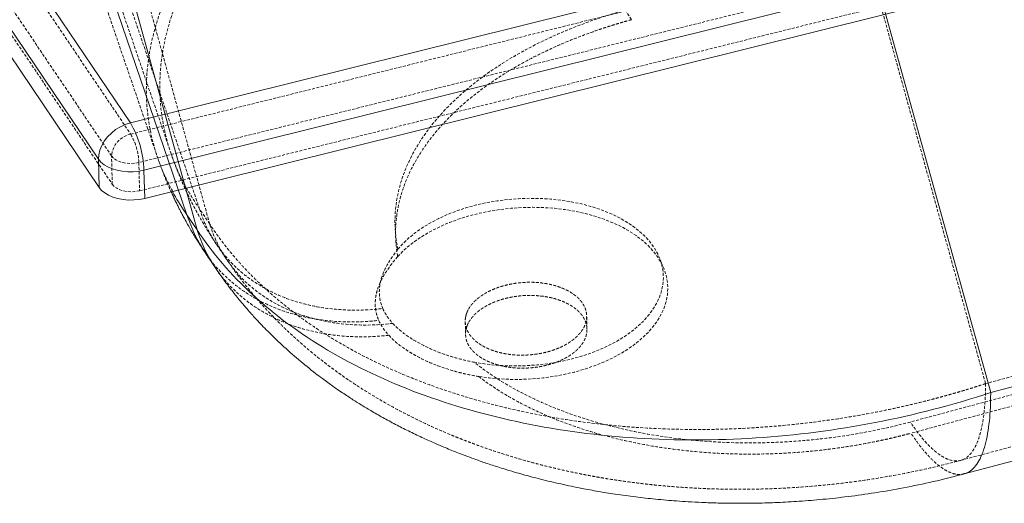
# Model space of a CAD drawing. Header units: millimetres. Extents: x -877 to 859, y -163 to 730.
# Tile 2 of 12: x -664 to -243, y -163 to 44. Entities that reach past the tile are written whole.
import ezdxf

# ---------------------------------------------------------------- set-up
doc = ezdxf.new("R2010")
doc.units = ezdxf.units.MM
doc.linetypes.add('SLD-Continue', pattern=[0])
doc.linetypes.add('SLD-Pointillée', pattern=[1.905, 1.27, -0.635])

msp = doc.modelspace()

# ---------------------------------------------------------------- linework, layer by layer
at = {"color": 7, "linetype": 'SLD-Continue', "lineweight": 15}
for p, q in [((-862.25, 363.32), (-616.82, -0.28)), ((-616.82, -0.28), (843.69, 363.31)), ((-630.46, -15.87), (-875.89, 347.74)), ((849.5, 343.06), (-611.01, -20.54)), ((-875.58, 335.63), (-630.15, -27.98)), ((-610.7, -32.65), (849.81, 330.95)), ((-630.15, -27.98), (-630.46, -15.87)), ((-611.01, -20.54), (-610.7, -32.65)), ((-588.28, -46.05), (-592.59, -39.67)), ((-584.86, -55.8), (-580.55, -62.18)), ((-39.89, -59.7), (-248.64, -115.78)), ((-259.94, -150.62), (-58.33, -96.46))]:
    msp.add_line(p, q, dxfattribs=at)
at = {"color": 7, "linetype": 'SLD-Pointillée', "lineweight": 0}
for p, q in [((-862.12, 358.48), (-616.69, -5.13)), ((-616.69, -5.13), (843.82, 358.47)), ((-624.88, -14.48), (-870.31, 349.13)), ((847.3, 346.32), (-613.21, -17.28)), ((-870, 337.02), (-624.57, -26.59)), ((-612.9, -29.39), (847.61, 334.21)), ((-686.61, 241.75), (-599.5, -13.18)), ((-692.29, 239.81), (-605.18, -15.12)), ((-673.77, 216.21), (-587.18, -37.23)), ((-582.87, -43.61), (-641.68, 168.67)), ((-306.63, 89.45), (-250.84, -111.96)), ((-624.57, -26.59), (-624.88, -14.48)), ((-613.21, -17.28), (-612.9, -29.39)), ((-582.87, -43.61), (-587.18, -37.23)), ((-579.88, -52.44), (-575.57, -58.83)), ((-42.09, -55.88), (-250.84, -111.96)), ((-91.72, -76.98), (-283.06, -128.39)), ((-421.41, -88.56), (-421.56, -82.89)), ((-91.46, -81.79), (-282.8, -133.19)), ((-473.51, -85.42), (-473.37, -90.94)), ((-261.5, -144.83), (-59.89, -90.66))]:
    msp.add_line(p, q, dxfattribs=at)
at = {"color": 8, "linetype": 'SLD-Continue', "lineweight": 15}
for p, q in [((-679.18, 213.77), (-592.59, -39.67)), ((-588.28, -46.05), (-647.09, 166.22)), ((-304.44, 85.62), (-248.64, -115.78))]:
    msp.add_line(p, q, dxfattribs=at)
at = {"color": 7, "linetype": 'SLD-Continue', "lineweight": 15, "flags": 128}
for points in [[(-630.46, -15.87), (-630.34, -13.93), (-629.88, -11.96), (-629.08, -9.99), (-627.98, -8.09), (-626.59, -6.29), (-624.96, -4.64), (-623.12, -3.18), (-621.11, -1.95), (-619, -0.98), (-616.82, -0.28)], [(-611.01, -20.54), (-613.26, -20.98), (-615.59, -21.21), (-617.95, -21.23), (-620.27, -21.02), (-622.49, -20.61), (-624.57, -19.99), (-626.45, -19.19), (-628.08, -18.21), (-629.43, -17.1), (-630.46, -15.87)], [(-630.15, -27.98), (-629.12, -29.21), (-627.77, -30.32), (-626.14, -31.3), (-624.26, -32.1), (-622.18, -32.72), (-619.96, -33.13), (-617.64, -33.34), (-615.29, -33.32), (-612.96, -33.09), (-610.7, -32.65)]]:
    msp.add_lwpolyline(points, dxfattribs=at)
at = {"color": 7, "linetype": 'SLD-Pointillée', "lineweight": 0, "flags": 128}
for points in [[(-613.21, -17.28), (-614.91, -17.59), (-616.67, -17.71), (-618.42, -17.61), (-620.1, -17.32), (-621.64, -16.84), (-622.98, -16.19), (-624.08, -15.39), (-624.88, -14.48)], [(-624.57, -26.59), (-623.77, -27.5), (-622.67, -28.3), (-621.33, -28.95), (-619.79, -29.43), (-618.11, -29.72), (-616.36, -29.82), (-614.6, -29.7), (-612.9, -29.39)], [(-502.32, -54.44), (-500.11, -51.95), (-497.6, -49.55), (-494.8, -47.27), (-491.73, -45.11), (-488.41, -43.09), (-484.85, -41.22), (-481.07, -39.51), (-477.11, -37.97), (-472.98, -36.61), (-468.7, -35.44), (-464.3, -34.46), (-459.82, -33.69), (-455.26, -33.12), (-450.67, -32.76), (-446.07, -32.61), (-441.48, -32.67), (-436.93, -32.94), (-432.45, -33.43), (-428.07, -34.12), (-423.81, -35.01), (-419.7, -36.1), (-415.75, -37.38), (-412, -38.85), (-408.47, -40.49), (-405.17, -42.29), (-402.13, -44.25), (-399.37, -46.36), (-396.89, -48.59), (-394.72, -50.94), (-392.87, -53.4), (-391.35, -55.94), (-390.16, -58.56), (-389.32, -61.24), (-388.83, -63.95), (-388.7, -66.7), (-388.91, -69.46), (-389.48, -72.21), (-390.4, -74.94), (-391.66, -77.63), (-393.26, -80.27), (-395.19, -82.84), (-397.43, -85.32), (-399.97, -87.7), (-402.8, -89.97), (-405.9, -92.12), (-409.25, -94.12), (-412.84, -95.98), (-416.63, -97.67), (-420.62, -99.19), (-424.77, -100.52), (-429.06, -101.67), (-433.47, -102.63), (-437.96, -103.38), (-442.52, -103.93), (-447.12, -104.26), (-451.72, -104.39), (-456.31, -104.3), (-460.85, -104.01), (-465.31, -103.5), (-469.68, -102.79)], [(-502.39, -57.57), (-500.01, -55.1), (-497.34, -52.73), (-494.38, -50.49), (-491.16, -48.37), (-487.7, -46.39), (-484.02, -44.57), (-480.13, -42.91), (-476.06, -41.42), (-471.83, -40.12), (-467.47, -39), (-463, -38.08), (-458.45, -37.36), (-453.84, -36.85), (-449.19, -36.55), (-444.55, -36.45), (-439.92, -36.57), (-435.34, -36.89), (-430.84, -37.42), (-426.44, -38.16), (-422.16, -39.1), (-418.03, -40.23), (-414.08, -41.55), (-410.32, -43.05), (-406.78, -44.73), (-403.47, -46.56), (-400.42, -48.55), (-397.65, -50.68), (-395.16, -52.94), (-392.98, -55.32), (-391.11, -57.8), (-389.57, -60.37), (-388.37, -63.01), (-387.51, -65.71), (-386.99, -68.45), (-386.83, -71.22), (-387.01, -74.01), (-387.55, -76.79), (-388.43, -79.54), (-389.66, -82.27), (-391.22, -84.94), (-393.1, -87.55), (-395.3, -90.07), (-397.81, -92.5), (-400.6, -94.82), (-403.66, -97.02), (-406.98, -99.08), (-410.54, -100.99), (-414.31, -102.75), (-418.28, -104.34), (-422.42, -105.75), (-426.7, -106.98), (-431.11, -108.01), (-435.62, -108.85), (-440.2, -109.48), (-444.83, -109.91), (-449.48, -110.13), (-454.12, -110.14), (-458.72, -109.94), (-463.27, -109.53), (-467.74, -108.91)]]:
    msp.add_lwpolyline(points, dxfattribs=at)
at = {"color": 7, "linetype": 'SLD-Continue', "lineweight": 15}
msp.add_arc((-653.95, -21.88), 42.95, 1.7975, 30.1871, dxfattribs=at)
at = {"color": 7, "linetype": 'SLD-Pointillée', "lineweight": 0}
for centre, radius, start, end in [((-614.53, -15.28), 10.38, 102.0119, 175.5815), ((-639.27, -18.17), 26.07, 1.9628, 30.0218)]:
    msp.add_arc(centre, radius, start, end, dxfattribs=at)
for points, knots in [([(-598.72, -29.66), (-600.1, -27), (-603.06, -21.3), (-606.29, -12.22), (-608.68, -2.57), (-609.94, 7.29), (-610.11, 17.28), (-609.18, 27.38), (-607.16, 37.55), (-604.04, 47.73), (-599.85, 57.89), (-594.6, 67.99), (-588.31, 77.98), (-581.02, 87.83), (-572.74, 97.49), (-563.52, 106.92), (-553.39, 116.08), (-542.39, 124.94), (-530.57, 133.46), (-517.98, 141.6), (-504.67, 149.33), (-490.71, 156.63), (-476.13, 163.43), (-461.02, 169.79), (-450.52, 173.59), (-445.24, 175.49)], [0, 0, 0, 0, 0.038363, 0.081934, 0.12565, 0.169292, 0.212868, 0.256503, 0.300122, 0.343732, 0.387319, 0.430947, 0.474622, 0.518192, 0.561859, 0.605633, 0.649209, 0.692937, 0.736842, 0.780429, 0.824228, 0.868294, 0.911876, 0.955739, 1, 1, 1, 1]), ([(-402.33, 43.88), (-404.69, 47.35), (-407.07, 51.28), (-411.82, 59.95), (-414.18, 64.69), (-418.8, 74.81), (-421.05, 80.19), (-425.39, 91.43), (-427.47, 97.28), (-431.38, 109.27), (-433.21, 115.4), (-436.57, 127.75), (-438.09, 133.96), (-440.79, 146.27), (-441.96, 152.36), (-443.9, 164.21), (-444.68, 169.98), (-445.24, 175.49)], [0, 0, 0, 0, 0.125, 0.125, 0.25, 0.25, 0.375, 0.375, 0.5, 0.5, 0.625, 0.625, 0.75, 0.75, 0.875, 0.875, 1, 1, 1, 1]), ([(-587.18, -37.23), (-589.07, -34.34), (-592.85, -28.59), (-597.22, -19.58), (-600.61, -10.35), (-602.92, -0.89), (-604.17, 8.75), (-604.34, 18.53), (-603.43, 28.4), (-601.45, 38.34), (-598.4, 48.29), (-594.3, 58.22), (-589.17, 68.09), (-583.02, 77.84), (-575.9, 87.46), (-567.74, 96.87), (-561.36, 103.6), (-557.44, 107.1), (-556.86, 107.63)], [0, 0, 0, 0, 0.06616, 0.132109, 0.197876, 0.263859, 0.329731, 0.395502, 0.461361, 0.527197, 0.593017, 0.658804, 0.724653, 0.790574, 0.856338, 0.922248, 0.988322, 1, 1, 1, 1]), ([(-502.32, -54.44), (-503.29, -49.95), (-503.71, -45.41), (-503.56, -40.86), (-503.37, -34.7), (-502.16, -28.53), (-499.95, -22.45), (-497.73, -16.37), (-494.52, -10.39), (-490.37, -4.61), (-486.22, 1.17), (-481.13, 6.74), (-475.2, 12.01), (-469.26, 17.27), (-462.48, 22.23), (-454.98, 26.78), (-447.48, 31.33), (-439.26, 35.49), (-430.47, 39.16), (-421.69, 42.84), (-412.33, 46.03), (-402.59, 48.69)], [2.123981, 2.123981, 2.123981, 2.123981, 2.266785, 2.266785, 2.266785, 2.459707, 2.459707, 2.459707, 2.652629, 2.652629, 2.652629, 2.845552, 2.845552, 2.845552, 3.038474, 3.038474, 3.038474, 3.231396, 3.231396, 3.231396, 3.424318, 3.424318, 3.424318, 3.424318]), ([(-402.33, 43.88), (-402.73, 43.77), (-403.54, 43.55), (-404.75, 43.21), (-405.96, 42.86), (-407.16, 42.51), (-408.36, 42.15), (-409.56, 41.79), (-410.75, 41.42), (-411.93, 41.05), (-413.11, 40.67), (-414.29, 40.29), (-415.46, 39.9), (-418.57, 38.84), (-423.55, 37.05), (-430.24, 34.38), (-436.72, 31.54), (-442.98, 28.52), (-449, 25.34), (-456.67, 20.89), (-465.6, 14.95), (-475.13, 7.28), (-483.41, -0.84), (-490.34, -9.36), (-495.86, -18.18), (-499.26, -25.73), (-501.22, -31.83), (-502.31, -36.43), (-503.03, -41.05), (-503.37, -45.67), (-503.32, -50.28), (-502.99, -53.79), (-502.63, -56.22), (-502.47, -57.12), (-502.39, -57.57)], [0, 0, 0, 0, 0.0063544, 0.0127063, 0.0190562, 0.0254043, 0.0317511, 0.0380971, 0.0444426, 0.050788, 0.0571337, 0.0634802, 0.0698277, 0.0761768, 0.1142033, 0.1521534, 0.1900506, 0.2279293, 0.2657551, 0.3035048, 0.378865, 0.4540472, 0.5290728, 0.6039697, 0.67877, 0.7535102, 0.7908655, 0.8282518, 0.8656399, 0.9030111, 0.9403937, 0.9778268, 0.9889162, 1, 1, 1, 1]), ([(-605.19, -15.11), (-604.63, -16.69), (-603.62, -19.56), (-602.13, -23.38), (-600.91, -26.3), (-600.03, -28.36), (-599.54, -29.43), (-599.37, -29.82)], [0, 0, 0, 0, 0.32111, 0.581142, 0.780398, 0.919498, 1, 1, 1, 1]), ([(-599.51, -13.17), (-598.97, -14.69), (-598, -17.46), (-596.56, -21.15), (-595.39, -23.96), (-594.46, -26.11), (-593.68, -27.85), (-592.94, -29.46), (-592.19, -31.04), (-591.44, -32.57), (-590.72, -34.02), (-590.02, -35.38), (-589.27, -36.81), (-588.31, -38.62), (-586.95, -41.06), (-585.11, -44.24), (-582.74, -48.13), (-580.89, -50.93), (-579.88, -52.44)], [0, 0, 0, 0, 0.111482, 0.201752, 0.270912, 0.319171, 0.35908, 0.398978, 0.438874, 0.477979, 0.514829, 0.549397, 0.581814, 0.625442, 0.689183, 0.772948, 0.876608, 1, 1, 1, 1]), ([(-587.18, -37.23), (-586.52, -39.32), (-585.76, -41.37), (-584.89, -43.35), (-584.01, -45.34), (-583.04, -47.27), (-581.95, -49.14), (-580.87, -51.01), (-579.69, -52.81), (-578.4, -54.54), (-577.11, -56.27), (-575.73, -57.93), (-574.25, -59.51), (-572.77, -61.1), (-571.2, -62.61), (-569.54, -64.03), (-567.87, -65.45), (-566.12, -66.8), (-564.29, -68.05), (-560.63, -70.56), (-556.63, -72.72), (-552.37, -74.5), (-548.1, -76.27), (-543.56, -77.67), (-538.82, -78.66), (-534.08, -79.66), (-529.14, -80.25), (-524.06, -80.43), (-519.08, -80.61), (-513.97, -80.39), (-508.81, -79.78)], [0.127397, 0.127397, 0.127397, 0.127397, 0.189897, 0.189897, 0.189897, 0.252397, 0.252397, 0.252397, 0.314897, 0.314897, 0.314897, 0.377397, 0.377397, 0.377397, 0.439897, 0.439897, 0.439897, 0.502397, 0.502397, 0.502397, 0.627397, 0.627397, 0.627397, 0.752397, 0.752397, 0.752397, 0.877397, 0.877397, 0.877397, 1, 1, 1, 1]), ([(-504.5, -86.16), (-509.67, -86.77), (-514.77, -86.99), (-519.75, -86.81), (-524.83, -86.63), (-529.78, -86.04), (-534.52, -85.04), (-539.26, -84.05), (-543.79, -82.65), (-548.06, -80.88), (-552.32, -79.1), (-556.32, -76.94), (-559.98, -74.43), (-561.82, -73.17), (-563.57, -71.83), (-565.23, -70.41), (-566.89, -68.98), (-568.47, -67.48), (-569.94, -65.89), (-571.42, -64.31), (-572.81, -62.65), (-574.09, -60.92), (-575.38, -59.19), (-576.57, -57.38), (-577.65, -55.52), (-578.73, -53.65), (-579.71, -51.72), (-580.58, -49.73), (-581.45, -47.75), (-582.22, -45.7), (-582.87, -43.61)], [0.127397, 0.127397, 0.127397, 0.127397, 0.25, 0.25, 0.25, 0.375, 0.375, 0.375, 0.5, 0.5, 0.5, 0.625, 0.625, 0.625, 0.6875, 0.6875, 0.6875, 0.75, 0.75, 0.75, 0.8125, 0.8125, 0.8125, 0.875, 0.875, 0.875, 0.9375, 0.9375, 0.9375, 1, 1, 1, 1]), ([(-250.84, -111.96), (-251.34, -112.12), (-252.33, -112.44), (-253.83, -112.93), (-255.33, -113.4), (-256.82, -113.87), (-258.32, -114.33), (-259.81, -114.78), (-261.31, -115.23), (-262.8, -115.67), (-264.29, -116.1), (-265.78, -116.52), (-267.26, -116.94), (-268.75, -117.35), (-270.23, -117.76), (-271.72, -118.16), (-273.2, -118.55), (-276.23, -119.34), (-280.81, -120.48), (-286.95, -121.91), (-293.05, -123.23), (-301.26, -124.87), (-311.57, -126.68), (-324.07, -128.47), (-336.56, -129.86), (-349.11, -130.86), (-361.6, -131.46), (-378.23, -131.73), (-398.81, -131.07), (-423.01, -128.69), (-446.46, -124.73), (-468.94, -119.23), (-490.25, -112.25), (-506.86, -105.25), (-519.36, -98.99), (-528.32, -93.96), (-536.86, -88.62), (-544.94, -82.99), (-552.55, -77.06), (-558.48, -71.9), (-562.97, -67.65), (-566.21, -64.39), (-569.33, -61.07), (-571.82, -58.25), (-573.74, -55.97), (-575.14, -54.25), (-576.51, -52.52), (-577.85, -50.77), (-579.15, -49), (-580.43, -47.22), (-581.67, -45.42), (-582.47, -44.21), (-582.87, -43.61)], [0, 0, 0, 0, 0.004012, 0.008012, 0.012001, 0.015978, 0.019944, 0.023899, 0.027842, 0.031774, 0.035695, 0.039605, 0.043503, 0.047389, 0.051265, 0.055128, 0.058981, 0.062822, 0.078753, 0.094523, 0.110132, 0.125582, 0.15717, 0.188272, 0.219809, 0.250899, 0.282343, 0.313465, 0.375956, 0.438397, 0.500797, 0.563167, 0.625518, 0.687861, 0.719033, 0.75023, 0.781359, 0.812615, 0.843757, 0.875031, 0.890557, 0.906142, 0.921787, 0.93749, 0.94525, 0.953024, 0.960815, 0.968621, 0.976442, 0.984279, 0.992132, 1, 1, 1, 1]), ([(-502.32, -54.44), (-504.02, -56.54), (-505.48, -58.63), (-507.87, -62.8), (-508.81, -64.89), (-509.59, -67.55), (-509.72, -68.08), (-509.95, -69.15), (-510.05, -69.69), (-510.26, -71.29), (-510.31, -72.36), (-510.18, -75.54), (-509.72, -77.66), (-508.81, -79.78)], [0, 0, 0, 0, 0.25, 0.25, 0.5, 0.5, 0.5625, 0.5625, 0.625, 0.625, 0.75, 0.75, 1, 1, 1, 1]), ([(-584.86, -55.73), (-584.78, -55.88), (-583.17, -58.66), (-578.98, -63.39), (-572.28, -69.73), (-564.47, -75.04), (-555.82, -79.36), (-546.39, -82.58), (-536.32, -84.7), (-526.83, -85.55), (-518.19, -85.57), (-513.08, -85.12), (-510.52, -84.89)], [0, 0, 0, 0, 0.006404, 0.124947, 0.24349, 0.362033, 0.480576, 0.599119, 0.717662, 0.836205, 0.918102, 1, 1, 1, 1]), ([(-575.58, -58.82), (-574.65, -60.18), (-573.01, -62.57), (-570.75, -65.63), (-569.03, -67.9), (-567.54, -69.81), (-565.95, -71.79), (-564.05, -74.08), (-562.04, -76.42), (-560.15, -78.55), (-558.24, -80.65), (-556.16, -82.85), (-553.7, -85.38), (-550.93, -88.12), (-546.71, -92.11), (-541.05, -97.12), (-535.37, -101.7), (-531.27, -104.82), (-528.86, -106.59), (-526.46, -108.31), (-523.32, -110.5), (-519.53, -113.03), (-515.19, -115.78), (-510.72, -118.48), (-505.83, -121.29), (-500.59, -124.12), (-495.13, -126.9), (-489.76, -129.47), (-484.64, -131.78), (-480.44, -133.58), (-477.12, -134.94), (-474.31, -136.05), (-471.2, -137.25), (-467.28, -138.7), (-462.5, -140.37), (-456.88, -142.22), (-450.54, -144.16), (-444.76, -145.78), (-439.72, -147.09), (-435.59, -148.1), (-431.28, -149.1), (-426.89, -150.05), (-422.79, -150.88), (-419, -151.59), (-415.59, -152.2), (-412.05, -152.79), (-408.27, -153.38), (-404.13, -153.97), (-399.87, -154.53), (-395.68, -155.02), (-391.41, -155.47), (-387.07, -155.88), (-382.47, -156.24), (-377.45, -156.58), (-371.63, -156.88), (-364.84, -157.12), (-357.08, -157.23), (-348.75, -157.16), (-339.94, -156.88), (-330.73, -156.36), (-320.8, -155.55), (-310.15, -154.38), (-298.82, -152.79), (-286.86, -150.71), (-274.28, -148.11), (-265.84, -145.94), (-261.5, -144.83)], [0, 0, 0, 0, 0.015177, 0.026873, 0.035117, 0.04142, 0.049277, 0.058636, 0.068893, 0.077726, 0.084968, 0.094957, 0.105602, 0.117518, 0.130739, 0.159036, 0.186784, 0.197503, 0.206087, 0.214046, 0.224333, 0.2409, 0.255409, 0.270797, 0.288151, 0.306156, 0.324175, 0.342851, 0.359371, 0.374004, 0.383159, 0.390861, 0.4007, 0.412667, 0.427799, 0.445225, 0.464444, 0.485383, 0.497031, 0.509145, 0.52172, 0.534754, 0.547232, 0.55713, 0.567327, 0.576566, 0.587457, 0.599684, 0.611788, 0.623584, 0.635073, 0.64776, 0.660059, 0.673607, 0.689817, 0.708693, 0.730241, 0.754465, 0.777864, 0.803327, 0.830861, 0.860476, 0.892184, 0.925998, 0.961931, 1, 1, 1, 1]), ([(-502.39, -57.57), (-504.38, -59.82), (-506.11, -62.06), (-508.97, -66.54), (-510.1, -68.79), (-511.08, -71.66), (-511.25, -72.24), (-511.54, -73.4), (-511.67, -73.97), (-511.95, -75.7), (-512.04, -76.85), (-512.01, -79.15), (-511.88, -80.29), (-511.38, -82.59), (-511.02, -83.74), (-510.52, -84.89)], [0, 0, 0, 0, 0.25, 0.25, 0.5, 0.5, 0.5625, 0.5625, 0.625, 0.625, 0.75, 0.75, 0.875, 0.875, 1, 1, 1, 1]), ([(-506.21, -91.27), (-508.77, -91.5), (-513.89, -91.95), (-522.53, -91.93), (-532.02, -91.08), (-542.08, -88.96), (-551.51, -85.74), (-560.16, -81.42), (-567.97, -76.11), (-574.67, -69.77), (-578.86, -65.06), (-580.45, -62.29), (-580.52, -62.17)], [0, 0, 0, 0, 0.081961, 0.163922, 0.282556, 0.401191, 0.519825, 0.63846, 0.757095, 0.875729, 0.994364, 1, 1, 1, 1]), ([(-472.35, -80.42), (-473.17, -82.45), (-473.41, -83.46), (-473.53, -84.99), (-473.52, -85.5), (-473.43, -86.51), (-473.35, -87.02), (-472.96, -88.52), (-472.54, -89.49), (-471.82, -90.66), (-471.67, -90.89), (-471.34, -91.35), (-471.16, -91.57), (-470.61, -92.25), (-470.2, -92.68), (-468.89, -93.93), (-467.87, -94.71), (-466.43, -95.59), (-466.13, -95.77), (-465.53, -96.11), (-465.22, -96.27), (-464.27, -96.74), (-462.95, -97.33), (-461.54, -97.84), (-460.45, -98.18), (-460.08, -98.3), (-459.32, -98.51), (-458.93, -98.61), (-457, -99.07), (-455.4, -99.35), (-452.93, -99.61), (-452.1, -99.68), (-450.83, -99.74), (-450.4, -99.75), (-449.55, -99.77), (-449.13, -99.77), (-447.01, -99.74), (-445.32, -99.62), (-442.8, -99.29), (-441.95, -99.16), (-440.3, -98.84), (-439.49, -98.66), (-437.1, -98.04), (-435.57, -97.55), (-433.37, -96.66), (-432.66, -96.35), (-431.3, -95.69), (-430.65, -95.34), (-429.4, -94.6), (-428.8, -94.22), (-427.66, -93.41), (-427.12, -92.99), (-425.6, -91.7), (-424.74, -90.79), (-423.66, -89.37), (-423.33, -88.88), (-422.76, -87.89), (-422.52, -87.39), (-421.91, -85.89), (-421.66, -84.87), (-421.56, -83.59), (-421.56, -83.33), (-421.56, -82.82), (-421.57, -82.56), (-421.64, -81.8), (-421.72, -81.3), (-421.98, -80.31), (-422.15, -79.82), (-422.46, -79.09), (-422.57, -78.85), (-422.82, -78.37), (-422.96, -78.13), (-423.69, -76.95), (-424.42, -76.06), (-425.73, -74.81), (-426.21, -74.41), (-426.97, -73.82), (-427.24, -73.63), (-427.78, -73.26), (-428.06, -73.08), (-429.5, -72.19), (-430.75, -71.56), (-432.46, -70.87), (-432.81, -70.74), (-433.53, -70.49), (-433.89, -70.36), (-434.99, -70.02), (-435.74, -69.81), (-438.04, -69.25), (-439.64, -68.98), (-441.72, -68.75), (-442.14, -68.71), (-442.97, -68.65), (-443.39, -68.62), (-444.65, -68.56), (-445.5, -68.55), (-447.19, -68.57), (-448.03, -68.6), (-449.73, -68.72), (-450.59, -68.81), (-453.12, -69.14), (-454.76, -69.46), (-457.15, -70.07), (-457.94, -70.3), (-459.49, -70.8), (-460.24, -71.07), (-462.41, -71.95), (-463.77, -72.6), (-465.66, -73.71), (-466.27, -74.1), (-467.41, -74.91), (-467.94, -75.32), (-468.95, -76.18), (-469.42, -76.62), (-470.29, -77.52), (-470.69, -77.99), (-471.78, -79.43), (-472.35, -80.42), (-473.17, -82.45)], [-0.03125, -0.03125, 0, 0, 0.03125, 0.03125, 0.046875, 0.046875, 0.0625, 0.0625, 0.09375, 0.09375, 0.101563, 0.101563, 0.109375, 0.109375, 0.125, 0.125, 0.15625, 0.15625, 0.164063, 0.164063, 0.171875, 0.171875, 0.1875, 0.203125, 0.203125, 0.210938, 0.210938, 0.21875, 0.21875, 0.25, 0.25, 0.265625, 0.265625, 0.273438, 0.273438, 0.28125, 0.28125, 0.3125, 0.3125, 0.328125, 0.328125, 0.34375, 0.34375, 0.375, 0.375, 0.390625, 0.390625, 0.40625, 0.40625, 0.421875, 0.421875, 0.4375, 0.4375, 0.46875, 0.46875, 0.484375, 0.484375, 0.5, 0.5, 0.53125, 0.53125, 0.539063, 0.539063, 0.546875, 0.546875, 0.5625, 0.5625, 0.578125, 0.578125, 0.585938, 0.585938, 0.59375, 0.59375, 0.625, 0.625, 0.640625, 0.640625, 0.648438, 0.648438, 0.65625, 0.65625, 0.6875, 0.6875, 0.695313, 0.695313, 0.703125, 0.703125, 0.71875, 0.71875, 0.75, 0.75, 0.757813, 0.757813, 0.765625, 0.765625, 0.78125, 0.78125, 0.796875, 0.796875, 0.8125, 0.8125, 0.84375, 0.84375, 0.859375, 0.859375, 0.875, 0.875, 0.90625, 0.90625, 0.921875, 0.921875, 0.9375, 0.9375, 0.953125, 0.953125, 0.96875, 0.96875, 1, 1, 1.03125, 1.03125]), ([(-472.2, -85.94), (-473.03, -87.96), (-473.27, -88.98), (-473.39, -90.5), (-473.38, -91), (-473.29, -92.02), (-473.21, -92.53), (-472.82, -94.03), (-472.41, -94.99), (-471.69, -96.16), (-471.53, -96.39), (-471.2, -96.85), (-471.03, -97.08), (-470.48, -97.75), (-470.07, -98.19), (-468.76, -99.44), (-467.75, -100.21), (-466.31, -101.11), (-466.01, -101.28), (-465.4, -101.62), (-465.09, -101.78), (-464.15, -102.26), (-462.83, -102.85), (-461.42, -103.36), (-460.33, -103.71), (-459.95, -103.82), (-459.2, -104.04), (-458.81, -104.14), (-456.88, -104.61), (-455.28, -104.89), (-452.82, -105.16), (-451.98, -105.23), (-450.71, -105.29), (-450.28, -105.31), (-449.43, -105.33), (-449.01, -105.33), (-446.89, -105.31), (-445.2, -105.2), (-442.68, -104.88), (-441.83, -104.74), (-440.18, -104.43), (-439.37, -104.25), (-436.98, -103.65), (-435.45, -103.16), (-433.24, -102.28), (-432.54, -101.97), (-431.18, -101.31), (-430.52, -100.97), (-429.27, -100.24), (-428.67, -99.86), (-427.53, -99.06), (-426.99, -98.64), (-425.47, -97.35), (-424.6, -96.45), (-423.52, -95.03), (-423.2, -94.55), (-422.62, -93.56), (-422.38, -93.06), (-421.77, -91.56), (-421.52, -90.55), (-421.42, -89.27), (-421.41, -89.02), (-421.41, -88.5), (-421.42, -88.25), (-421.49, -87.49), (-421.58, -86.99), (-421.83, -86), (-422, -85.51), (-422.31, -84.78), (-422.42, -84.54), (-422.67, -84.06), (-422.81, -83.82), (-423.53, -82.64), (-424.26, -81.75), (-425.57, -80.5), (-426.05, -80.09), (-426.81, -79.51), (-427.08, -79.31), (-427.62, -78.94), (-427.9, -78.76), (-429.33, -77.87), (-430.59, -77.24), (-432.3, -76.55), (-432.65, -76.41), (-433.36, -76.16), (-433.73, -76.03), (-434.83, -75.68), (-435.58, -75.47), (-437.88, -74.91), (-439.47, -74.63), (-441.55, -74.4), (-441.97, -74.36), (-442.81, -74.29), (-443.23, -74.26), (-444.49, -74.2), (-445.33, -74.18), (-447.02, -74.19), (-447.87, -74.23), (-449.57, -74.34), (-450.42, -74.42), (-452.95, -74.75), (-454.59, -75.05), (-456.99, -75.66), (-457.77, -75.88), (-459.32, -76.38), (-460.07, -76.65), (-462.25, -77.51), (-463.61, -78.17), (-465.5, -79.27), (-466.11, -79.65), (-467.25, -80.45), (-467.79, -80.86), (-468.79, -81.72), (-469.26, -82.15), (-470.13, -83.06), (-470.54, -83.52), (-471.63, -84.96), (-472.2, -85.94), (-473.03, -87.96)], [-0.03125, -0.03125, 0, 0, 0.03125, 0.03125, 0.046875, 0.046875, 0.0625, 0.0625, 0.09375, 0.09375, 0.101562, 0.101562, 0.109375, 0.109375, 0.125, 0.125, 0.15625, 0.15625, 0.164062, 0.164062, 0.171875, 0.171875, 0.1875, 0.203125, 0.203125, 0.210937, 0.210937, 0.21875, 0.21875, 0.25, 0.25, 0.265625, 0.265625, 0.273437, 0.273437, 0.28125, 0.28125, 0.3125, 0.3125, 0.328125, 0.328125, 0.34375, 0.34375, 0.375, 0.375, 0.390625, 0.390625, 0.40625, 0.40625, 0.421875, 0.421875, 0.4375, 0.4375, 0.46875, 0.46875, 0.484375, 0.484375, 0.5, 0.5, 0.53125, 0.53125, 0.539062, 0.539062, 0.546875, 0.546875, 0.5625, 0.5625, 0.578125, 0.578125, 0.585937, 0.585937, 0.59375, 0.59375, 0.625, 0.625, 0.640625, 0.640625, 0.648438, 0.648438, 0.65625, 0.65625, 0.6875, 0.6875, 0.695313, 0.695313, 0.703125, 0.703125, 0.71875, 0.71875, 0.75, 0.75, 0.757813, 0.757813, 0.765625, 0.765625, 0.78125, 0.78125, 0.796875, 0.796875, 0.8125, 0.8125, 0.84375, 0.84375, 0.859375, 0.859375, 0.875, 0.875, 0.90625, 0.90625, 0.921875, 0.921875, 0.9375, 0.9375, 0.953125, 0.953125, 0.96875, 0.96875, 1, 1, 1.03125, 1.03125]), ([(-504.5, -86.16), (-502.63, -88.17), (-500.41, -90.03), (-496.64, -92.63), (-495.3, -93.46), (-492.5, -95.05), (-491.04, -95.8), (-486.55, -97.91), (-483.38, -99.14), (-478.4, -100.72), (-476.7, -101.2), (-473.23, -102.06), (-471.47, -102.45), (-469.68, -102.79)], [0, 0, 0, 0, 0.25, 0.25, 0.375, 0.375, 0.5, 0.5, 0.75, 0.75, 0.875, 0.875, 1, 1, 1, 1]), ([(-506.21, -91.27), (-504.18, -93.46), (-501.74, -95.49), (-498.27, -97.83), (-497.55, -98.29), (-496.07, -99.18), (-495.31, -99.62), (-492.99, -100.9), (-491.38, -101.7), (-486.41, -103.94), (-482.9, -105.23), (-478.3, -106.58), (-477.36, -106.84), (-475.48, -107.33), (-474.53, -107.56), (-471.65, -108.21), (-469.71, -108.59), (-467.74, -108.91)], [0, 0, 0, 0, 0.25, 0.25, 0.3125, 0.3125, 0.375, 0.375, 0.5, 0.5, 0.75, 0.75, 0.8125, 0.8125, 0.875, 0.875, 1, 1, 1, 1]), ([(-283.06, -128.39), (-292.83, -131.01), (-302.94, -133.08), (-313.21, -134.57), (-323.47, -136.05), (-333.89, -136.94), (-344.27, -137.23), (-354.65, -137.52), (-364.99, -137.2), (-375.1, -136.28), (-385.21, -135.36), (-395.09, -133.84), (-404.55, -131.75), (-414.02, -129.66), (-423.07, -126.99), (-431.53, -123.81), (-440, -120.62), (-447.88, -116.91), (-455.04, -112.74), (-460.34, -109.66), (-465.23, -106.33), (-469.68, -102.79)], [2.858867, 2.858867, 2.858867, 2.858867, 3.051789, 3.051789, 3.051789, 3.244711, 3.244711, 3.244711, 3.437634, 3.437634, 3.437634, 3.630556, 3.630556, 3.630556, 3.823478, 3.823478, 3.823478, 4.016401, 4.016401, 4.016401, 4.159204, 4.159204, 4.159204, 4.159204]), ([(-467.74, -108.91), (-467.51, -109.08), (-467.05, -109.43), (-466.36, -109.95), (-465.66, -110.47), (-464.12, -111.58), (-461.71, -113.25), (-458.31, -115.45), (-454.21, -117.92), (-449.32, -120.62), (-443.56, -123.48), (-437.55, -126.16), (-429.23, -129.48), (-418.27, -133.14), (-404.39, -136.7), (-389.88, -139.41), (-374.88, -141.24), (-359.54, -142.17), (-346.6, -142.19), (-336.22, -141.75), (-328.43, -141.19), (-320.66, -140.41), (-312.93, -139.41), (-305.26, -138.19), (-299.48, -137.09), (-295.53, -136.26), (-293.39, -135.8), (-291.25, -135.31), (-289.12, -134.81), (-287, -134.29), (-284.9, -133.75), (-283.5, -133.38), (-282.8, -133.19)], [0, 0, 0, 0, 0.005541, 0.011084, 0.016628, 0.022173, 0.047138, 0.072069, 0.096993, 0.134361, 0.171752, 0.209135, 0.246493, 0.321233, 0.396033, 0.47093, 0.545955, 0.621137, 0.696497, 0.734244, 0.772072, 0.809948, 0.847848, 0.885795, 0.923824, 0.934706, 0.945585, 0.956463, 0.967341, 0.978222, 0.989108, 1, 1, 1, 1]), ([(-250.84, -111.96), (-250.84, -114.16), (-250.89, -116.27), (-250.99, -118.29), (-251.1, -120.31), (-251.25, -122.23), (-251.45, -124.05), (-251.65, -125.86), (-251.9, -127.58), (-252.2, -129.18), (-252.5, -130.79), (-252.84, -132.28), (-253.24, -133.66), (-253.63, -135.03), (-254.07, -136.29), (-254.56, -137.43), (-255.04, -138.57), (-255.57, -139.59), (-256.15, -140.48), (-257.29, -142.26), (-258.61, -143.53), (-260.08, -144.28), (-261.55, -145.03), (-263.16, -145.25), (-264.91, -144.94), (-266.65, -144.63), (-268.51, -143.8), (-270.47, -142.44), (-272.43, -141.09), (-274.48, -139.22), (-276.59, -136.86), (-278.7, -134.51), (-280.87, -131.67), (-283.06, -128.39)], [0, 0, 0, 0, 0.0625, 0.0625, 0.0625, 0.125, 0.125, 0.125, 0.1875, 0.1875, 0.1875, 0.25, 0.25, 0.25, 0.3125, 0.3125, 0.3125, 0.375, 0.375, 0.375, 0.5, 0.5, 0.5, 0.625, 0.625, 0.625, 0.75, 0.75, 0.75, 0.875, 0.875, 0.875, 1, 1, 1, 1]), ([(-259.97, -150.51), (-260.31, -150.63), (-261.49, -151.05), (-263.76, -150.81), (-266.72, -149.83), (-269.83, -147.94), (-273.03, -145.28), (-276.29, -141.88), (-279.54, -137.91), (-281.72, -134.75), (-282.8, -133.19)], [0, 0, 0, 0, 0.056886, 0.19801, 0.337888, 0.475937, 0.61162, 0.744457, 0.874033, 1, 1, 1, 1])]:
    msp.add_open_spline(points, degree=3, knots=knots, dxfattribs=at)
at = {"color": 7, "linetype": 'SLD-Continue', "lineweight": 15}
for points, knots in [([(-599.37, -29.82), (-599.29, -29.99), (-598.96, -30.72), (-598.37, -32), (-597.59, -33.64), (-596.82, -35.22), (-596.07, -36.73), (-595.35, -38.13), (-594.57, -39.62), (-593.57, -41.49), (-592.17, -44.02), (-590.27, -47.31), (-587.81, -51.34), (-585.9, -54.23), (-584.86, -55.8)], [0, 0, 0, 0, 0.01838, 0.079565, 0.140718, 0.200644, 0.257108, 0.310069, 0.359731, 0.426549, 0.524157, 0.65241, 0.81111, 1, 1, 1, 1]), ([(-588.28, -46.05), (-581.82, -55.94), (-573.83, -65.29), (-555.08, -82.58), (-544.33, -90.51), (-520.45, -104.66), (-507.33, -110.87), (-479.21, -121.36), (-464.21, -125.62), (-432.89, -132.05), (-416.57, -134.22), (-383.21, -136.36), (-366.17, -136.33), (-332.01, -134.1), (-314.89, -131.89), (-281.2, -125.37), (-264.63, -121.06), (-248.64, -115.78)], [0, 0, 0, 0, 0.125, 0.125, 0.25, 0.25, 0.375, 0.375, 0.5, 0.5, 0.625, 0.625, 0.75, 0.75, 0.875, 0.875, 1, 1, 1, 1]), ([(-580.55, -62.18), (-579.59, -63.58), (-577.89, -66.05), (-575.56, -69.22), (-573.78, -71.56), (-572.24, -73.53), (-570.6, -75.58), (-568.64, -77.94), (-566.57, -80.36), (-564.61, -82.57), (-562.64, -84.73), (-560.5, -87), (-557.96, -89.61), (-555.1, -92.43), (-550.76, -96.55), (-544.93, -101.7), (-539.09, -106.42), (-534.86, -109.62), (-532.38, -111.45), (-529.92, -113.21), (-526.7, -115.46), (-522.8, -118.05), (-518.35, -120.88), (-513.76, -123.65), (-508.75, -126.53), (-503.38, -129.43), (-497.79, -132.28), (-492.29, -134.91), (-487.05, -137.28), (-482.75, -139.11), (-479.37, -140.5), (-476.5, -141.64), (-473.32, -142.86), (-469.31, -144.34), (-464.44, -146.05), (-458.7, -147.94), (-452.24, -149.91), (-446.34, -151.57), (-441.2, -152.9), (-436.99, -153.94), (-432.59, -154.95), (-428.12, -155.92), (-423.94, -156.76), (-420.08, -157.49), (-416.61, -158.11), (-413.01, -158.71), (-409.15, -159.31), (-404.94, -159.92), (-400.6, -160.48), (-396.34, -160.98), (-392, -161.44), (-387.59, -161.85), (-382.91, -162.23), (-377.81, -162.57), (-371.89, -162.88), (-364.99, -163.12), (-357.09, -163.23), (-348.63, -163.16), (-339.68, -162.87), (-330.32, -162.35), (-320.22, -161.52), (-309.4, -160.33), (-297.89, -158.72), (-285.72, -156.6), (-272.94, -153.96), (-264.36, -151.75), (-259.94, -150.62)], [0, 0, 0, 0, 0.015296, 0.02708, 0.035385, 0.041734, 0.049645, 0.059067, 0.069392, 0.078282, 0.085569, 0.095618, 0.106325, 0.118307, 0.131598, 0.160032, 0.187895, 0.198654, 0.207268, 0.215253, 0.225572, 0.242187, 0.256732, 0.272155, 0.289542, 0.307576, 0.325617, 0.344309, 0.360838, 0.375477, 0.384635, 0.392336, 0.402172, 0.414133, 0.429256, 0.446666, 0.465866, 0.486781, 0.498416, 0.510513, 0.523071, 0.536086, 0.548544, 0.558424, 0.568601, 0.577819, 0.588685, 0.600885, 0.61296, 0.624725, 0.636185, 0.648838, 0.661104, 0.674613, 0.690775, 0.709595, 0.731076, 0.755227, 0.778554, 0.803938, 0.831386, 0.860908, 0.892518, 0.926227, 0.962048, 1, 1, 1, 1])]:
    msp.add_open_spline(points, degree=3, knots=knots, dxfattribs=at)
at = {"color": 8, "linetype": 'SLD-Continue', "lineweight": 15}
for points, knots in [([(-592.59, -39.67), (-594.6, -36.75), (-596.87, -33.48), (-598.54, -30.04), (-598.72, -29.66)], [0, 0, 0, 0, 0.891602, 1, 1, 1, 1]), ([(-592.59, -39.67), (-591.56, -42.59), (-589.56, -48.27), (-586.4, -53.29), (-584.86, -55.73)], [0, 0, 0, 0, 0.513879, 1, 1, 1, 1]), ([(-580.52, -62.17), (-582.07, -59.71), (-585.25, -54.66), (-587.25, -48.97), (-588.28, -46.05)], [0, 0, 0, 0, 0.487834, 1, 1, 1, 1]), ([(-248.64, -115.78), (-248.67, -117.9), (-248.73, -122.2), (-249.18, -128.06), (-249.91, -133.49), (-250.98, -138.33), (-252.36, -142.5), (-254.07, -145.92), (-256.09, -148.47), (-258.06, -150.04), (-259.45, -150.38), (-259.97, -150.51)], [0, 0, 0, 0, 0.107688, 0.218461, 0.332023, 0.448017, 0.566033, 0.685613, 0.806259, 0.927445, 1, 1, 1, 1])]:
    msp.add_open_spline(points, degree=3, knots=knots, dxfattribs=at)
at = {"color": 7, "linetype": 'SLD-Pointillée', "lineweight": 0}
for points in [[(-508.81, -79.78), (-508.34, -80.88), (-507.16, -83.03), (-505.47, -85.13), (-504.5, -86.16)], [(-510.52, -84.89), (-509.58, -87.07), (-508.14, -89.2), (-506.21, -91.27)]]:
    msp.add_open_spline(points, degree=3, dxfattribs=at)

doc.saveas('drawing.dxf')
